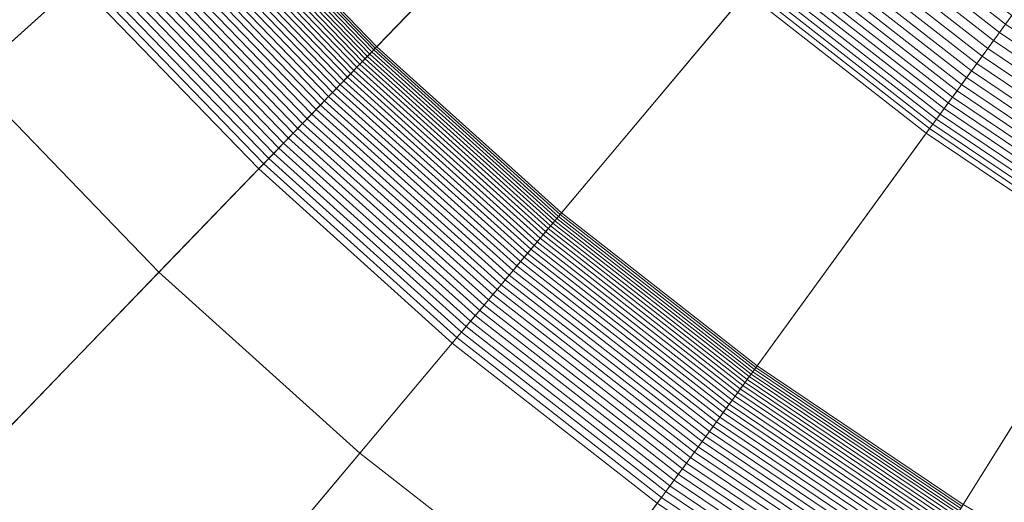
# Model space of a CAD drawing. Header units: millimetres. Extents: x -219 to 220, y -220 to 220.
# Tile 46 of 146: x -29 to -19, y -31 to -26. Entities that reach past the tile are written whole.
import ezdxf

# ---------------------------------------------------------------- set-up
doc = ezdxf.new("R2010")
doc.units = ezdxf.units.MM
doc.layers.add('LUCIDO_1', color=1, linetype='Continuous', lineweight=20, true_color=0xff0000)
doc.layers.add('Nessuna', color=7, linetype='Continuous', lineweight=9)

# ---------------------------------------------------------------- blocks, each defined once
blk = doc.blocks.new('Group-1')
at = {"layer": 'Nessuna', "color": 7, "linetype": 'Continuous', "lineweight": 9, "transparency": 33554687}
for points in [[(-29.333, -26.806, -97.712), (-31.128, -24.668, -97.712), (-17.732, -14.201, -97.712), (-16.7, -15.431, -97.712)], [(-27.394, -28.815, -97.712), (-29.333, -26.806, -97.712), (-16.7, -15.431, -97.712), (-15.585, -16.586, -97.712)], [(-25.319, -30.683, -97.712), (-27.394, -28.815, -97.712), (-15.585, -16.586, -97.712), (-14.392, -17.66, -97.712)], [(-23.119, -32.402, -97.712), (-25.319, -30.683, -97.712), (-14.392, -17.66, -97.712), (-13.127, -18.649, -97.712)], [(-20.804, -33.963, -97.712), (-23.119, -32.402, -97.712), (-13.127, -18.649, -97.712), (-11.796, -19.546, -97.712)], [(-18.387, -35.359, -97.712), (-20.804, -33.963, -97.712), (-11.796, -19.546, -97.712), (-10.406, -20.349, -97.712)], [(-23.078, -24.346, -81.761), (-24.717, -22.649, -81.761), (-26.925, -24.638, -71.709), (-25.143, -26.484, -71.709)], [(-28.231, -25.813, -70.282), (-29.959, -23.754, -70.282), (-39.875, -31.501, -69.262), (-37.582, -34.234, -69.262)], [(-21.326, -25.924, -81.761), (-23.078, -24.346, -81.761), (-25.143, -26.484, -71.709), (-23.236, -28.201, -71.709)], [(-25.217, -26.56, -71.428), (-27.005, -24.709, -71.428), (-27.029, -24.732, -71.361), (-25.24, -26.584, -71.361)], [(-25.196, -26.538, -71.497), (-26.982, -24.689, -71.497), (-27.005, -24.709, -71.428), (-25.217, -26.56, -71.428)], [(-25.176, -26.518, -71.566), (-26.961, -24.67, -71.566), (-26.982, -24.689, -71.497), (-25.196, -26.538, -71.497)], [(-25.159, -26.5, -71.637), (-26.942, -24.653, -71.637), (-26.961, -24.67, -71.566), (-25.176, -26.518, -71.566)], [(-25.143, -26.484, -71.709), (-26.925, -24.638, -71.709), (-26.942, -24.653, -71.637), (-25.159, -26.5, -71.637)], [(-25.319, -26.666, -71.166), (-27.114, -24.808, -71.166), (-27.146, -24.837, -71.105), (-25.349, -26.697, -71.105)], [(-25.291, -26.637, -71.23), (-27.084, -24.781, -71.23), (-27.114, -24.808, -71.166), (-25.319, -26.666, -71.166)], [(-25.265, -26.61, -71.294), (-27.056, -24.755, -71.294), (-27.084, -24.781, -71.23), (-25.291, -26.637, -71.23)], [(-25.24, -26.584, -71.361), (-27.029, -24.732, -71.361), (-27.056, -24.755, -71.294), (-25.265, -26.61, -71.294)], [(-18.585, -26.161, -84.807), (-20.36, -24.773, -84.807), (-20.431, -24.858, -84.652), (-18.649, -26.25, -84.652)], [(-25.413, -26.764, -70.986), (-27.215, -24.899, -70.986), (-27.252, -24.932, -70.93), (-25.448, -26.799, -70.93)], [(-25.381, -26.73, -71.044), (-27.179, -24.867, -71.044), (-27.215, -24.899, -70.986), (-25.413, -26.764, -70.986)], [(-25.349, -26.697, -71.105), (-27.146, -24.837, -71.105), (-27.179, -24.867, -71.044), (-25.381, -26.73, -71.044)], [(-18.649, -26.25, -84.652), (-20.431, -24.858, -84.652), (-20.5, -24.94, -84.496), (-18.712, -26.336, -84.496)], [(-25.521, -26.875, -70.822), (-27.33, -25.002, -70.822), (-27.371, -25.039, -70.772), (-25.56, -26.915, -70.772)], [(-25.484, -26.837, -70.875), (-27.29, -24.966, -70.875), (-27.33, -25.002, -70.822), (-25.521, -26.875, -70.822)], [(-25.448, -26.799, -70.93), (-27.252, -24.932, -70.93), (-27.29, -24.966, -70.875), (-25.484, -26.837, -70.875)], [(-18.712, -26.336, -84.496), (-20.5, -24.94, -84.496), (-20.567, -25.019, -84.337), (-18.773, -26.421, -84.337)], [(-25.641, -26.999, -70.677), (-27.458, -25.117, -70.677), (-27.503, -25.158, -70.633), (-25.683, -27.043, -70.633)], [(-25.6, -26.956, -70.723), (-27.414, -25.078, -70.723), (-27.458, -25.117, -70.677), (-25.641, -26.999, -70.677)], [(-25.56, -26.915, -70.772), (-27.371, -25.039, -70.772), (-27.414, -25.078, -70.723), (-25.6, -26.956, -70.723)], [(-18.833, -26.502, -84.177), (-20.632, -25.097, -84.177), (-20.695, -25.172, -84.015), (-18.89, -26.582, -84.015)], [(-18.773, -26.421, -84.337), (-20.567, -25.019, -84.337), (-20.632, -25.097, -84.177), (-18.833, -26.502, -84.177)], [(-25.726, -27.088, -70.591), (-27.549, -25.2, -70.591), (-27.597, -25.243, -70.552), (-25.771, -27.134, -70.552)], [(-25.683, -27.043, -70.633), (-27.503, -25.158, -70.633), (-27.549, -25.2, -70.591), (-25.726, -27.088, -70.591)], [(-18.89, -26.582, -84.015), (-20.695, -25.172, -84.015), (-20.756, -25.245, -83.851), (-18.946, -26.658, -83.851)], [(-25.816, -27.181, -70.515), (-27.646, -25.287, -70.515), (-27.695, -25.331, -70.481), (-25.863, -27.229, -70.481)], [(-25.771, -27.134, -70.552), (-27.597, -25.243, -70.552), (-27.646, -25.287, -70.515), (-25.816, -27.181, -70.515)], [(-19, -26.733, -83.685), (-20.815, -25.315, -83.685), (-20.872, -25.383, -83.517), (-19.052, -26.804, -83.517)], [(-18.946, -26.658, -83.851), (-20.756, -25.245, -83.851), (-20.815, -25.315, -83.685), (-19, -26.733, -83.685)], [(-25.958, -27.328, -70.42), (-27.797, -25.423, -70.42), (-27.85, -25.47, -70.393), (-26.007, -27.378, -70.393)], [(-25.91, -27.278, -70.449), (-27.746, -25.377, -70.449), (-27.797, -25.423, -70.42), (-25.958, -27.328, -70.42)], [(-25.863, -27.229, -70.481), (-27.695, -25.331, -70.481), (-27.746, -25.377, -70.449), (-25.91, -27.278, -70.449)], [(-19.052, -26.804, -83.517), (-20.872, -25.383, -83.517), (-20.927, -25.448, -83.348), (-19.103, -26.874, -83.348)], [(-26.056, -27.43, -70.369), (-27.902, -25.518, -70.369), (-27.956, -25.566, -70.348), (-26.106, -27.481, -70.348)], [(-26.007, -27.378, -70.393), (-27.85, -25.47, -70.393), (-27.902, -25.518, -70.369), (-26.056, -27.43, -70.369)], [(-19.151, -26.94, -83.177), (-20.98, -25.511, -83.177), (-21.031, -25.572, -83.005), (-19.197, -27.004, -83.005)], [(-19.103, -26.874, -83.348), (-20.927, -25.448, -83.348), (-20.98, -25.511, -83.177), (-19.151, -26.94, -83.177)], [(-26.157, -27.534, -70.329), (-28.01, -25.615, -70.329), (-28.065, -25.664, -70.313), (-26.208, -27.587, -70.313)], [(-26.106, -27.481, -70.348), (-27.956, -25.566, -70.348), (-28.01, -25.615, -70.329), (-26.157, -27.534, -70.329)], [(-19.197, -27.004, -83.005), (-21.031, -25.572, -83.005), (-21.079, -25.63, -82.831), (-19.242, -27.065, -82.831)], [(-26.259, -27.64, -70.3), (-28.12, -25.713, -70.3), (-28.175, -25.763, -70.29), (-26.311, -27.693, -70.29)], [(-26.208, -27.587, -70.313), (-28.065, -25.664, -70.313), (-28.12, -25.713, -70.3), (-26.259, -27.64, -70.3)], [(-19.284, -27.124, -82.656), (-21.126, -25.685, -82.656), (-21.17, -25.738, -82.479), (-19.325, -27.18, -82.479)], [(-19.242, -27.065, -82.831), (-21.079, -25.63, -82.831), (-21.126, -25.685, -82.656), (-19.284, -27.124, -82.656)], [(-26.363, -27.747, -70.282), (-28.231, -25.813, -70.282), (-37.582, -34.234, -69.262), (-35.105, -36.799, -69.262)], [(-26.311, -27.693, -70.29), (-28.175, -25.763, -70.29), (-28.231, -25.813, -70.282), (-26.363, -27.747, -70.282)], [(-19.364, -27.233, -82.301), (-21.212, -25.789, -82.301), (-21.252, -25.836, -82.122), (-19.4, -27.283, -82.122)], [(-19.325, -27.18, -82.479), (-21.17, -25.738, -82.479), (-21.212, -25.789, -82.301), (-19.364, -27.233, -82.301)], [(-19.468, -27.376, -81.761), (-21.326, -25.924, -81.761), (-23.236, -28.201, -71.709), (-21.214, -29.78, -71.709)], [(-19.435, -27.331, -81.942), (-21.29, -25.881, -81.942), (-21.326, -25.924, -81.761), (-19.468, -27.376, -81.761)], [(-19.4, -27.283, -82.122), (-21.252, -25.836, -82.122), (-21.29, -25.881, -81.942), (-19.435, -27.331, -81.942)], [(-16.831, -27.605, -84.496), (-18.712, -26.336, -84.496), (-18.773, -26.421, -84.337), (-16.887, -27.693, -84.337)], [(-16.775, -27.514, -84.652), (-18.649, -26.25, -84.652), (-18.712, -26.336, -84.496), (-16.831, -27.605, -84.496)], [(-16.887, -27.693, -84.337), (-18.773, -26.421, -84.337), (-18.833, -26.502, -84.177), (-16.94, -27.779, -84.177)], [(-23.285, -28.259, -71.497), (-25.196, -26.538, -71.497), (-25.217, -26.56, -71.428), (-23.305, -28.282, -71.428)], [(-23.267, -28.237, -71.566), (-25.176, -26.518, -71.566), (-25.196, -26.538, -71.497), (-23.285, -28.259, -71.497)], [(-23.251, -28.218, -71.637), (-25.159, -26.5, -71.637), (-25.176, -26.518, -71.566), (-23.267, -28.237, -71.566)], [(-23.236, -28.201, -71.709), (-25.143, -26.484, -71.709), (-25.159, -26.5, -71.637), (-23.251, -28.218, -71.637)], [(-16.94, -27.779, -84.177), (-18.833, -26.502, -84.177), (-18.89, -26.582, -84.015), (-16.992, -27.862, -84.015)], [(-23.373, -28.364, -71.23), (-25.291, -26.637, -71.23), (-25.319, -26.666, -71.166), (-23.4, -28.395, -71.166)], [(-23.349, -28.335, -71.294), (-25.265, -26.61, -71.294), (-25.291, -26.637, -71.23), (-23.373, -28.364, -71.23)], [(-23.326, -28.308, -71.361), (-25.24, -26.584, -71.361), (-25.265, -26.61, -71.294), (-23.349, -28.335, -71.294)], [(-23.305, -28.282, -71.428), (-25.217, -26.56, -71.428), (-25.24, -26.584, -71.361), (-23.326, -28.308, -71.361)], [(-16.992, -27.862, -84.015), (-18.89, -26.582, -84.015), (-18.946, -26.658, -83.851), (-17.042, -27.943, -83.851)], [(-23.456, -28.463, -71.044), (-25.381, -26.73, -71.044), (-25.413, -26.764, -70.986), (-23.487, -28.499, -70.986)], [(-23.427, -28.428, -71.105), (-25.349, -26.697, -71.105), (-25.381, -26.73, -71.044), (-23.456, -28.463, -71.044)], [(-23.4, -28.395, -71.166), (-25.319, -26.666, -71.166), (-25.349, -26.697, -71.105), (-23.427, -28.428, -71.105)], [(-17.091, -28.02, -83.685), (-19, -26.733, -83.685), (-19.052, -26.804, -83.517), (-17.138, -28.096, -83.517)], [(-17.042, -27.943, -83.851), (-18.946, -26.658, -83.851), (-19, -26.733, -83.685), (-17.091, -28.02, -83.685)], [(-29.7, -31.203, -92.208), (-31.801, -29.028, -92.208), (-29.333, -26.806, -97.712), (-27.394, -28.815, -97.712)], [(-23.552, -28.576, -70.875), (-25.484, -26.837, -70.875), (-25.521, -26.875, -70.822), (-23.586, -28.617, -70.822)], [(-23.518, -28.537, -70.93), (-25.448, -26.799, -70.93), (-25.484, -26.837, -70.875), (-23.552, -28.576, -70.875)], [(-23.487, -28.499, -70.986), (-25.413, -26.764, -70.986), (-25.448, -26.799, -70.93), (-23.518, -28.537, -70.93)], [(-17.138, -28.096, -83.517), (-19.052, -26.804, -83.517), (-19.103, -26.874, -83.348), (-17.183, -28.168, -83.348)], [(-23.622, -28.66, -70.772), (-25.56, -26.915, -70.772), (-25.6, -26.956, -70.723), (-23.659, -28.704, -70.723)], [(-23.586, -28.617, -70.822), (-25.521, -26.875, -70.822), (-25.56, -26.915, -70.772), (-23.622, -28.66, -70.772)], [(-17.227, -28.238, -83.177), (-19.151, -26.94, -83.177), (-19.197, -27.004, -83.005), (-17.269, -28.305, -83.005)], [(-17.183, -28.168, -83.348), (-19.103, -26.874, -83.348), (-19.151, -26.94, -83.177), (-17.227, -28.238, -83.177)], [(-23.736, -28.796, -70.633), (-25.683, -27.043, -70.633), (-25.726, -27.088, -70.591), (-23.776, -28.844, -70.591)], [(-23.697, -28.749, -70.677), (-25.641, -26.999, -70.677), (-25.683, -27.043, -70.633), (-23.736, -28.796, -70.633)], [(-23.659, -28.704, -70.723), (-25.6, -26.956, -70.723), (-25.641, -26.999, -70.677), (-23.697, -28.749, -70.677)], [(-17.269, -28.305, -83.005), (-19.197, -27.004, -83.005), (-19.242, -27.065, -82.831), (-17.309, -28.369, -82.831)], [(-23.817, -28.893, -70.552), (-25.771, -27.134, -70.552), (-25.816, -27.181, -70.515), (-23.859, -28.943, -70.515)], [(-23.776, -28.844, -70.591), (-25.726, -27.088, -70.591), (-25.771, -27.134, -70.552), (-23.817, -28.893, -70.552)], [(-17.347, -28.43, -82.656), (-19.284, -27.124, -82.656), (-19.325, -27.18, -82.479), (-17.384, -28.489, -82.479)], [(-17.309, -28.369, -82.831), (-19.242, -27.065, -82.831), (-19.284, -27.124, -82.656), (-17.347, -28.43, -82.656)], [(-23.902, -28.994, -70.481), (-25.863, -27.229, -70.481), (-25.91, -27.278, -70.449), (-23.946, -29.046, -70.449)], [(-23.859, -28.943, -70.515), (-25.816, -27.181, -70.515), (-25.863, -27.229, -70.481), (-23.902, -28.994, -70.481)], [(-17.419, -28.545, -82.301), (-19.364, -27.233, -82.301), (-19.4, -27.283, -82.122), (-17.452, -28.598, -82.122)], [(-17.384, -28.489, -82.479), (-19.325, -27.18, -82.479), (-19.364, -27.233, -82.301), (-17.419, -28.545, -82.301)], [(-23.991, -29.099, -70.42), (-25.958, -27.328, -70.42), (-26.007, -27.378, -70.393), (-24.036, -29.153, -70.393)], [(-23.946, -29.046, -70.449), (-25.91, -27.278, -70.449), (-25.958, -27.328, -70.42), (-23.991, -29.099, -70.42)], [(-17.483, -28.648, -81.942), (-19.435, -27.331, -81.942), (-19.468, -27.376, -81.761), (-17.512, -28.695, -81.761)], [(-17.452, -28.598, -82.122), (-19.4, -27.283, -82.122), (-19.435, -27.331, -81.942), (-17.483, -28.648, -81.942)], [(-24.081, -29.208, -70.369), (-26.056, -27.43, -70.369), (-26.106, -27.481, -70.348), (-24.128, -29.263, -70.348)], [(-24.036, -29.153, -70.393), (-26.007, -27.378, -70.393), (-26.056, -27.43, -70.369), (-24.081, -29.208, -70.369)], [(-17.512, -28.695, -81.761), (-19.468, -27.376, -81.761), (-21.214, -29.78, -71.709), (-19.087, -31.215, -71.709)], [(-24.175, -29.319, -70.329), (-26.157, -27.534, -70.329), (-26.208, -27.587, -70.313), (-24.222, -29.375, -70.313)], [(-24.128, -29.263, -70.348), (-26.106, -27.481, -70.348), (-26.157, -27.534, -70.329), (-24.175, -29.319, -70.329)], [(-24.269, -29.432, -70.3), (-26.259, -27.64, -70.3), (-26.311, -27.693, -70.29), (-24.317, -29.489, -70.29)], [(-24.222, -29.375, -70.313), (-26.208, -27.587, -70.313), (-26.259, -27.64, -70.3), (-24.269, -29.432, -70.3)], [(-24.365, -29.546, -70.282), (-26.363, -27.747, -70.282), (-35.105, -36.799, -69.262), (-32.454, -39.186, -69.262)], [(-24.317, -29.489, -70.29), (-26.311, -27.693, -70.29), (-26.363, -27.747, -70.282), (-24.365, -29.546, -70.282)], [(-21.259, -29.842, -71.497), (-23.285, -28.259, -71.497), (-23.305, -28.282, -71.428), (-21.277, -29.866, -71.428)], [(-21.243, -29.819, -71.566), (-23.267, -28.237, -71.566), (-23.285, -28.259, -71.497), (-21.259, -29.842, -71.497)], [(-21.228, -29.799, -71.637), (-23.251, -28.218, -71.637), (-23.267, -28.237, -71.566), (-21.243, -29.819, -71.566)], [(-21.214, -29.78, -71.709), (-23.236, -28.201, -71.709), (-23.251, -28.218, -71.637), (-21.228, -29.799, -71.637)], [(-21.34, -29.953, -71.23), (-23.373, -28.364, -71.23), (-23.4, -28.395, -71.166), (-21.364, -29.986, -71.166)], [(-21.317, -29.922, -71.294), (-23.349, -28.335, -71.294), (-23.373, -28.364, -71.23), (-21.34, -29.953, -71.23)], [(-21.297, -29.893, -71.361), (-23.326, -28.308, -71.361), (-23.349, -28.335, -71.294), (-21.317, -29.922, -71.294)], [(-21.277, -29.866, -71.428), (-23.305, -28.282, -71.428), (-23.326, -28.308, -71.361), (-21.297, -29.893, -71.361)], [(-21.415, -30.057, -71.044), (-23.456, -28.463, -71.044), (-23.487, -28.499, -70.986), (-21.443, -30.095, -70.986)], [(-21.389, -30.02, -71.105), (-23.427, -28.428, -71.105), (-23.456, -28.463, -71.044), (-21.415, -30.057, -71.044)], [(-21.364, -29.986, -71.166), (-23.4, -28.395, -71.166), (-23.427, -28.428, -71.105), (-21.389, -30.02, -71.105)], [(-21.503, -30.177, -70.875), (-23.552, -28.576, -70.875), (-23.586, -28.617, -70.822), (-21.534, -30.22, -70.822)], [(-21.472, -30.135, -70.93), (-23.518, -28.537, -70.93), (-23.552, -28.576, -70.875), (-21.503, -30.177, -70.875)], [(-21.443, -30.095, -70.986), (-23.487, -28.499, -70.986), (-23.518, -28.537, -70.93), (-21.472, -30.135, -70.93)], [(-21.567, -30.265, -70.772), (-23.622, -28.66, -70.772), (-23.659, -28.704, -70.723), (-21.601, -30.312, -70.723)], [(-21.534, -30.22, -70.822), (-23.586, -28.617, -70.822), (-23.622, -28.66, -70.772), (-21.567, -30.265, -70.772)], [(-21.635, -30.36, -70.677), (-23.697, -28.749, -70.677), (-23.736, -28.796, -70.633), (-21.671, -30.409, -70.633)], [(-21.601, -30.312, -70.723), (-23.659, -28.704, -70.723), (-23.697, -28.749, -70.677), (-21.635, -30.36, -70.677)], [(-15.47, -29.874, -81.761), (-17.512, -28.695, -81.761), (-19.087, -31.215, -71.709), (-16.865, -32.498, -71.709)], [(-27.453, -33.226, -92.208), (-29.7, -31.203, -92.208), (-27.394, -28.815, -97.712), (-25.319, -30.683, -97.712)], [(-21.708, -30.46, -70.591), (-23.776, -28.844, -70.591), (-23.817, -28.893, -70.552), (-21.746, -30.511, -70.552)], [(-21.671, -30.409, -70.633), (-23.736, -28.796, -70.633), (-23.776, -28.844, -70.591), (-21.708, -30.46, -70.591)], [(-21.784, -30.564, -70.515), (-23.859, -28.943, -70.515), (-23.902, -28.994, -70.481), (-21.823, -30.618, -70.481)], [(-21.746, -30.511, -70.552), (-23.817, -28.893, -70.552), (-23.859, -28.943, -70.515), (-21.784, -30.564, -70.515)], [(-21.863, -30.674, -70.449), (-23.946, -29.046, -70.449), (-23.991, -29.099, -70.42), (-21.904, -30.73, -70.42)], [(-21.823, -30.618, -70.481), (-23.902, -28.994, -70.481), (-23.946, -29.046, -70.449), (-21.863, -30.674, -70.449)], [(-21.945, -30.786, -70.393), (-24.036, -29.153, -70.393), (-24.081, -29.208, -70.369), (-21.987, -30.844, -70.369)], [(-21.904, -30.73, -70.42), (-23.991, -29.099, -70.42), (-24.036, -29.153, -70.393), (-21.945, -30.786, -70.393)], [(-22.03, -30.902, -70.348), (-24.128, -29.263, -70.348), (-24.175, -29.319, -70.329), (-22.072, -30.961, -70.329)], [(-21.987, -30.844, -70.369), (-24.081, -29.208, -70.369), (-24.128, -29.263, -70.348), (-22.03, -30.902, -70.348)], [(-22.116, -31.021, -70.313), (-24.222, -29.375, -70.313), (-24.269, -29.432, -70.3), (-22.159, -31.08, -70.3)], [(-22.072, -30.961, -70.329), (-24.175, -29.319, -70.329), (-24.222, -29.375, -70.313), (-22.116, -31.021, -70.313)], [(-22.203, -31.141, -70.29), (-24.317, -29.489, -70.29), (-24.365, -29.546, -70.282), (-22.247, -31.201, -70.282)], [(-22.159, -31.08, -70.3), (-24.269, -29.432, -70.3), (-24.317, -29.489, -70.29), (-22.203, -31.141, -70.29)], [(-22.247, -31.201, -70.282), (-24.365, -29.546, -70.282), (-32.454, -39.186, -69.262), (-29.644, -41.382, -69.262)], [(-19.087, -31.215, -71.709), (-21.214, -29.78, -71.709), (-21.228, -29.799, -71.637), (-19.099, -31.234, -71.637)], [(-19.161, -31.333, -71.361), (-21.297, -29.893, -71.361), (-21.317, -29.922, -71.294), (-19.18, -31.364, -71.294)], [(-19.144, -31.305, -71.428), (-21.277, -29.866, -71.428), (-21.297, -29.893, -71.361), (-19.161, -31.333, -71.361)], [(-19.128, -31.279, -71.497), (-21.259, -29.842, -71.497), (-21.277, -29.866, -71.428), (-19.144, -31.305, -71.428)], [(-19.113, -31.256, -71.566), (-21.243, -29.819, -71.566), (-21.259, -29.842, -71.497), (-19.128, -31.279, -71.497)], [(-19.099, -31.234, -71.637), (-21.228, -29.799, -71.637), (-21.243, -29.819, -71.566), (-19.113, -31.256, -71.566)], [(-19.222, -31.43, -71.166), (-21.364, -29.986, -71.166), (-21.389, -30.02, -71.105), (-19.245, -31.467, -71.105)], [(-19.2, -31.396, -71.23), (-21.34, -29.953, -71.23), (-21.364, -29.986, -71.166), (-19.222, -31.43, -71.166)], [(-19.18, -31.364, -71.294), (-21.317, -29.922, -71.294), (-21.34, -29.953, -71.23), (-19.2, -31.396, -71.23)], [(-19.294, -31.545, -70.986), (-21.443, -30.095, -70.986), (-21.472, -30.135, -70.93), (-19.32, -31.587, -70.93)], [(-19.268, -31.505, -71.044), (-21.415, -30.057, -71.044), (-21.443, -30.095, -70.986), (-19.294, -31.545, -70.986)], [(-19.245, -31.467, -71.105), (-21.389, -30.02, -71.105), (-21.415, -30.057, -71.044), (-19.268, -31.505, -71.044)], [(-19.347, -31.631, -70.875), (-21.503, -30.177, -70.875), (-21.534, -30.22, -70.822), (-19.376, -31.676, -70.822)], [(-19.32, -31.587, -70.93), (-21.472, -30.135, -70.93), (-21.503, -30.177, -70.875), (-19.347, -31.631, -70.875)], [(-19.405, -31.724, -70.772), (-21.567, -30.265, -70.772), (-21.601, -30.312, -70.723), (-19.436, -31.772, -70.723)], [(-19.376, -31.676, -70.822), (-21.534, -30.22, -70.822), (-21.567, -30.265, -70.772), (-19.405, -31.724, -70.772)], [(-19.467, -31.822, -70.677), (-21.635, -30.36, -70.677), (-21.671, -30.409, -70.633), (-19.499, -31.874, -70.633)], [(-19.436, -31.772, -70.723), (-21.601, -30.312, -70.723), (-21.635, -30.36, -70.677), (-19.467, -31.822, -70.677)], [(-19.532, -31.927, -70.591), (-21.708, -30.46, -70.591), (-21.746, -30.511, -70.552), (-19.566, -31.981, -70.552)], [(-19.499, -31.874, -70.633), (-21.671, -30.409, -70.633), (-21.708, -30.46, -70.591), (-19.532, -31.927, -70.591)], [(-19.601, -32.037, -70.515), (-21.784, -30.564, -70.515), (-21.823, -30.618, -70.481), (-19.636, -32.094, -70.481)], [(-19.566, -31.981, -70.552), (-21.746, -30.511, -70.552), (-21.784, -30.564, -70.515), (-19.601, -32.037, -70.515)], [(-25.071, -35.088, -92.208), (-27.453, -33.226, -92.208), (-25.319, -30.683, -97.712), (-23.119, -32.402, -97.712)], [(-19.672, -32.151, -70.449), (-21.863, -30.674, -70.449), (-21.904, -30.73, -70.42), (-19.709, -32.21, -70.42)], [(-19.636, -32.094, -70.481), (-21.823, -30.618, -70.481), (-21.863, -30.674, -70.449), (-19.672, -32.151, -70.449)], [(-19.746, -32.27, -70.393), (-21.945, -30.786, -70.393), (-21.987, -30.844, -70.369), (-19.784, -32.33, -70.369)], [(-19.709, -32.21, -70.42), (-21.904, -30.73, -70.42), (-21.945, -30.786, -70.393), (-19.746, -32.27, -70.393)], [(-19.822, -32.391, -70.348), (-22.03, -30.902, -70.348), (-22.072, -30.961, -70.329), (-19.861, -32.453, -70.329)], [(-19.784, -32.33, -70.369), (-21.987, -30.844, -70.369), (-22.03, -30.902, -70.348), (-19.822, -32.391, -70.348)], [(-19.861, -32.453, -70.329), (-22.072, -30.961, -70.329), (-22.116, -31.021, -70.313), (-19.9, -32.515, -70.313)], [(-19.939, -32.578, -70.3), (-22.159, -31.08, -70.3), (-22.203, -31.141, -70.29), (-19.978, -32.641, -70.29)], [(-19.9, -32.515, -70.313), (-22.116, -31.021, -70.313), (-22.159, -31.08, -70.3), (-19.939, -32.578, -70.3)], [(-19.978, -32.641, -70.29), (-22.203, -31.141, -70.29), (-22.247, -31.201, -70.282), (-20.018, -32.705, -70.282)]]:
    blk.add_3dface(points, dxfattribs=at)

msp = doc.modelspace()

# ---------------------------------------------------------------- block references
at = {"layer": 'LUCIDO_1', "color": 7, "transparency": 33554687}
msp.add_blockref('Group-1', (0, 0), dxfattribs=at)

doc.saveas('drawing.dxf')
